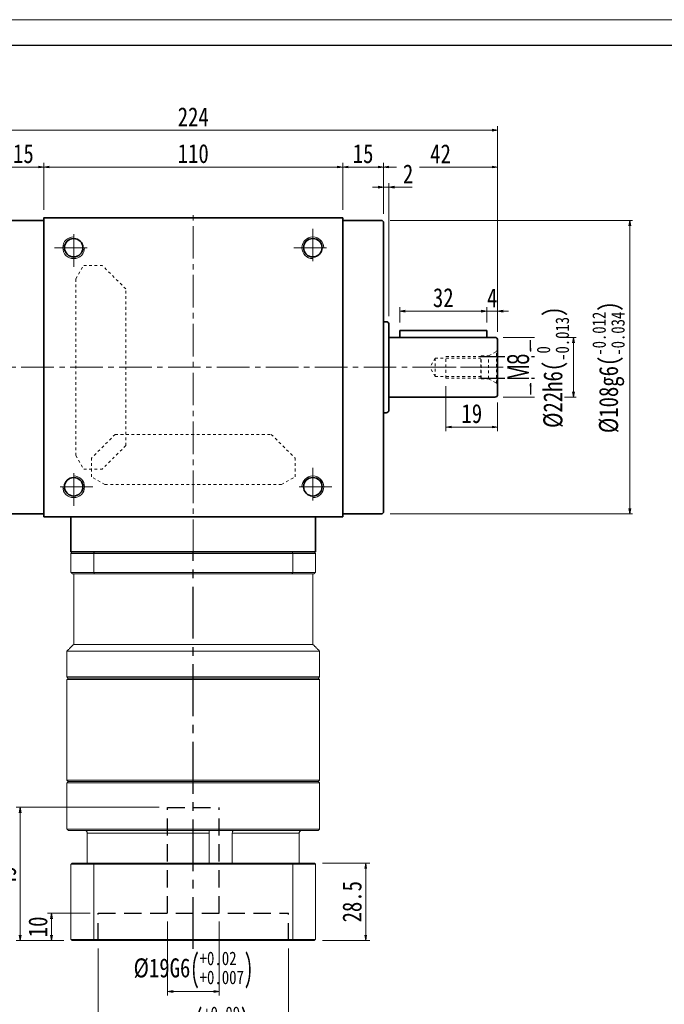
# Model space of a CAD drawing. Header units: millimetres. Extents: x 13 to 816, y 22 to 587.
# Tile 3 of 8: x 176 to 414, y 225 to 587. Entities that reach past the tile are written whole.
import ezdxf

# ---------------------------------------------------------------- set-up
doc = ezdxf.new("R2010")
doc.units = ezdxf.units.MM
for name, pattern in [('CENTER2', [28.575, 19.05, -3.175, 3.175, -3.175]), ('DASHED2', [9.525, 6.35, -3.175]), ('点画线', [18, 12, -2, 2, -2]), ('虚线', [2, 1, -1])]:
    doc.linetypes.add(name, pattern=pattern)
doc.layers.add('3中心线层', color=1, linetype='CENTER2')
doc.layers.add('4虚线层', color=6, linetype='DASHED2')
for name, color, linetype, lineweight in [('EB0', 7, 'Continuous', 35), ('中心线层', 1, '点画线', 18), ('图框_外框线', 7, 'Continuous', 18), ('尺寸线层', 3, 'Continuous', 18), ('粗实线层', 7, 'Continuous', 35)]:
    doc.layers.add(name, color=color, linetype=linetype, lineweight=lineweight)
doc.styles.add('宋体', font='SimSun.ttf', dxfattribs={"width": 0.8})
doc.styles.add('标准', font='txt', dxfattribs={"width": 0.667})
doc.dimstyles.new('a4-1-1', dxfattribs={"dimtxt": 3, "dimasz": 3, "dimexe": 1.5, "dimexo": 0, "dimgap": 0.5, "dimtad": 1, "dimdec": 3, "dimdsep": 46, "dimtxsty": '标准', "dimblk": '_CAXARROW', "dimcen": 0, "dimdle": 6, "dimazin": 2, "dimtfac": 0.707107, "dimtdec": 3, "dimtix": 1, "dimtmove": 2, "dimatfit": 3, "dimfxl": 0, "dimfrac": 2, "dimtolj": 1, "dimarcsym": 0})
doc.dimstyles.new('A水平标注$0', dxfattribs={"dimtxt": 3.5, "dimasz": 2, "dimexe": 1.5, "dimexo": 3, "dimgap": 1.1, "dimtad": 1, "dimtoh": 1, "dimdec": 4, "dimdsep": 46, "dimtxsty": '宋体', "dimblk": 'OPEN', "dimcen": 3, "dimclrd": 3, "dimclre": 3, "dimclrt": 6, "dimadec": 0, "dimazin": 0, "dimtm": 1e-09, "dimtfac": 1, "dimtdec": 4, "dimtix": 1, "dimtmove": 0, "dimatfit": 3, "dimldrblk": 'OPEN', "dimfxl": 0, "dimlwd": 13, "dimlwe": 13, "dimarcsym": 0})
doc.dimstyles.new('D直径标注φ25', dxfattribs={"dimtxt": 3.5, "dimasz": 2, "dimexe": 1, "dimexo": 3, "dimtad": 1, "dimtoh": 1, "dimdec": 1, "dimdsep": 46, "dimtxsty": '宋体', "dimblk": 'OPEN', "dimcen": 3, "dimclrd": 3, "dimclre": 3, "dimclrt": 130, "dimadec": 0, "dimazin": 0, "dimtm": 1e-09, "dimtfac": 1, "dimtdec": 1, "dimtmove": 0, "dimatfit": 0, "dimldrblk": 'OPEN', "dimfxl": 0, "dimlwd": 13, "dimlwe": 13, "dimarcsym": 0})

# ---------------------------------------------------------------- blocks, each defined once
blk = doc.blocks.new('m8-11111_2_2')
at = {"layer": '中心线层', "linetype": '点画线', "lineweight": 18}
blk.add_line((27.67, 0), (-2.1, 0), dxfattribs=at)
at = {"layer": '粗实线层', "color": 6, "linetype": '虚线', "lineweight": 18}
for p, q in [((0, -6.6), (0, 6.6)), ((0, 6.6), (0.43, 5.86)), ((3.3, 4.2), (0.43, 5.86)), ((0.43, -5.86), (0.43, 5.86)), ((6, 4.2), (3.3, 4.2)), ((3.3, -4.2), (3.3, 4.2)), ((6.2, 4), (6, 4.2)), ((6, -4.2), (6, 4.2)), ((19, 4), (6.2, 4)), ((6.2, -4), (6.2, 4)), ((19, -4), (19, 4)), ((23, 3.4), (6.2, 3.4)), ((23, 3.4), (24.96, 0)), ((23, 3.4), (23, -3.4)), ((23, -3.4), (24.96, 0)), ((23, -3.4), (6.2, -3.4)), ((0, -6.6), (0.43, -5.86)), ((3.3, -4.2), (0.43, -5.86)), ((6, -4.2), (3.3, -4.2)), ((6.2, -4), (6, -4.2)), ((19, -4), (6.2, -4))]:
    blk.add_line(p, q, dxfattribs=at)
blk = doc.blocks.new('_Open')
at = {"color": 0, "linetype": 'ByBlock', "lineweight": -2}
for p, q in [((-1, 0.17), (0, 0)), ((-1, -0.17), (0, 0)), ((0, 0), (-1, 0))]:
    blk.add_line(p, q, dxfattribs=at)
blk = doc.blocks.new('*D7')
at = {"layer": 'Defpoints', "color": 0, "transparency": 16777216}
for p in [(170.33, 533), (170.33, 512.8), (185.33, 514.3)]:
    blk.add_point(p, dxfattribs=at)
at = {"layer": '尺寸线层', "color": 3, "lineweight": 13, "transparency": 16777216}
for p, q in [((170.33, 515.8), (170.33, 534.5)), ((183.33, 533), (172.33, 533)), ((185.33, 517.3), (185.33, 534.5))]:
    blk.add_line(p, q, dxfattribs=at)
at = {"layer": '尺寸线层', "color": 3, "lineweight": 13, "transparency": 16777216, "xscale": 2, "yscale": 2, "zscale": 2, "rotation": 180}
blk.add_blockref('_Open', (170.33, 533), dxfattribs=at)
at = {"layer": '尺寸线层', "color": 3, "lineweight": 13, "transparency": 16777216, "xscale": 2, "yscale": 2, "zscale": 2}
blk.add_blockref('_Open', (185.33, 533), dxfattribs=at)
at = {"layer": '尺寸线层', "color": 6, "transparency": 16777216, "insert": (177.83, 537.9), "char_height": 7, "attachment_point": 5, "style": '宋体', "bg_fill": 3, "box_fill_scale": 1.1, "bg_fill_color": 257, "bg_fill_transparency": 0}
blk.add_mtext('15', dxfattribs=at)
blk = doc.blocks.new('*D8')
at = {"layer": 'Defpoints', "color": 0, "transparency": 16777216}
for p in [(310.33, 533), (295.33, 514.3), (310.33, 512.8)]:
    blk.add_point(p, dxfattribs=at)
at = {"layer": '尺寸线层', "color": 3, "lineweight": 13, "transparency": 16777216}
for p, q in [((295.33, 517.3), (295.33, 534.5)), ((297.33, 533), (308.33, 533)), ((310.33, 515.8), (310.33, 534.5))]:
    blk.add_line(p, q, dxfattribs=at)
at = {"layer": '尺寸线层', "color": 3, "lineweight": 13, "transparency": 16777216, "xscale": 2, "yscale": 2, "zscale": 2, "rotation": 180}
blk.add_blockref('_Open', (295.33, 533), dxfattribs=at)
at = {"layer": '尺寸线层', "color": 3, "lineweight": 13, "transparency": 16777216, "xscale": 2, "yscale": 2, "zscale": 2}
blk.add_blockref('_Open', (310.33, 533), dxfattribs=at)
at = {"layer": '尺寸线层', "color": 6, "transparency": 16777216, "insert": (302.83, 537.9), "char_height": 7, "attachment_point": 5, "style": '宋体', "bg_fill": 3, "box_fill_scale": 1.1, "bg_fill_color": 257, "bg_fill_transparency": 0}
blk.add_mtext('15', dxfattribs=at)
blk = doc.blocks.new('*D9')
at = {"layer": 'Defpoints', "color": 0, "transparency": 16777216}
for p in [(295.33, 533), (185.33, 514.3), (295.33, 514.3)]:
    blk.add_point(p, dxfattribs=at)
at = {"layer": '尺寸线层', "color": 3, "lineweight": 13, "transparency": 16777216}
for p, q in [((185.33, 517.3), (185.33, 534.5)), ((187.33, 533), (293.33, 533)), ((295.33, 517.3), (295.33, 534.5))]:
    blk.add_line(p, q, dxfattribs=at)
at = {"layer": '尺寸线层', "color": 3, "lineweight": 13, "transparency": 16777216, "xscale": 2, "yscale": 2, "zscale": 2}
for p, rotation in [((185.33, 533), 179.9999999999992), ((295.33, 533), 359.9999999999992)]:
    blk.add_blockref('_Open', p, dxfattribs=dict(at, rotation=rotation))
at = {"layer": '尺寸线层', "color": 6, "transparency": 16777216, "insert": (240.33, 537.92), "char_height": 7, "attachment_point": 5, "style": '宋体', "bg_fill": 3, "box_fill_scale": 1.1, "bg_fill_color": 257, "bg_fill_transparency": 0}
blk.add_mtext('110', dxfattribs=at)
blk = doc.blocks.new('*D10')
at = {"layer": 'Defpoints', "color": 0, "transparency": 16777216}
for p in [(128.33, 546.6), (128.33, 469.3), (352.33, 469.3)]:
    blk.add_point(p, dxfattribs=at)
at = {"layer": '尺寸线层', "color": 3, "lineweight": 13, "transparency": 16777216}
for p, q in [((128.33, 472.3), (128.33, 548.1)), ((352.33, 472.3), (352.33, 548.1)), ((350.33, 546.6), (130.33, 546.6))]:
    blk.add_line(p, q, dxfattribs=at)
at = {"layer": '尺寸线层', "color": 3, "lineweight": 13, "transparency": 16777216, "xscale": 2, "yscale": 2, "zscale": 2, "rotation": 180}
blk.add_blockref('_Open', (128.33, 546.6), dxfattribs=at)
at = {"layer": '尺寸线层', "color": 3, "lineweight": 13, "transparency": 16777216, "xscale": 2, "yscale": 2, "zscale": 2}
blk.add_blockref('_Open', (352.33, 546.6), dxfattribs=at)
at = {"layer": '尺寸线层', "color": 6, "transparency": 16777216, "insert": (240.33, 551.49), "char_height": 7, "attachment_point": 5, "style": '宋体', "bg_fill": 3, "box_fill_scale": 1.1, "bg_fill_color": 257, "bg_fill_transparency": 0}
blk.add_mtext('224', dxfattribs=at)
blk = doc.blocks.new('_CAXARROW')
blk.add_hatch(color=0).paths.add_polyline_path([(0, 0), (-1, 0.125), (-1, -0.125)], flags=0)
blk = doc.blocks.new('*D14')
at = {"layer": 'Defpoints', "color": 0, "transparency": 16777216}
for p in [(346.13, 463.3), (346.13, 455.3)]:
    blk.add_point(p, dxfattribs=at)
at = {"layer": '尺寸线层', "color": 0, "lineweight": -2, "transparency": 16777216}
for p, q in [((364.45, 466.3), (364.45, 469.3)), ((346.13, 463.3), (365.95, 463.3)), ((364.45, 463.3), (364.45, 455.3)), ((346.13, 455.3), (365.95, 455.3)), ((364.45, 452.3), (364.45, 449.3))]:
    blk.add_line(p, q, dxfattribs=at)
at = {"layer": '尺寸线层', "color": 0, "lineweight": -2, "transparency": 16777216, "xscale": 3, "yscale": 3, "zscale": 3}
for p, rotation in [((364.45, 463.3), 270), ((364.45, 455.3), 90)]:
    blk.add_blockref('_CAXARROW', p, dxfattribs=dict(at, rotation=rotation))
at = {"layer": '尺寸线层', "color": 0, "transparency": 16777216, "insert": (359.95, 459.3), "char_height": 8, "attachment_point": 5, "rotation": 90, "style": '标准', "bg_fill": 3, "box_fill_scale": 1.1, "bg_fill_color": 257, "bg_fill_transparency": 0}
blk.add_mtext('\\A1;M8', dxfattribs=at)
at = {"layer": 'Defpoints', "color": 0, "transparency": 16777216}
blk.add_point((364.45, 455.3), dxfattribs=at)
blk = doc.blocks.new('*D15')
at = {"layer": 'Defpoints', "color": 0, "transparency": 16777216}
for p in [(351.33, 470.3), (351.33, 448.3)]:
    blk.add_point(p, dxfattribs=at)
at = {"layer": '尺寸线层', "color": 3, "lineweight": 13, "transparency": 16777216}
for p, q in [((354.33, 470.3), (381.24, 470.3)), ((380.24, 468.3), (380.24, 450.3)), ((354.33, 448.3), (381.24, 448.3))]:
    blk.add_line(p, q, dxfattribs=at)
at = {"layer": '尺寸线层', "color": 3, "lineweight": 13, "transparency": 16777216, "xscale": 2, "yscale": 2, "zscale": 2}
for p, rotation in [((380.24, 470.3), 90), ((380.24, 448.3), 270)]:
    blk.add_blockref('_Open', p, dxfattribs=dict(at, rotation=rotation))
at = {"layer": '尺寸线层', "color": 130, "transparency": 16777216, "insert": (372.65, 459.3), "char_height": 7, "attachment_point": 5, "rotation": 90, "style": '宋体', "bg_fill": 3, "box_fill_scale": 1.1, "bg_fill_color": 257, "bg_fill_transparency": 0}
blk.add_mtext('{\\A1;\\A1;%%C22h6({\\H0.707107x;\\S 0^ -0.013;})}', dxfattribs=at)
at = {"layer": 'Defpoints', "color": 0, "transparency": 16777216}
blk.add_point((380.24, 448.3), dxfattribs=at)
blk = doc.blocks.new('*D16')
at = {"layer": 'Defpoints', "color": 0, "transparency": 16777216}
for p in [(309.83, 513.3), (309.83, 405.3), (400.96, 405.3)]:
    blk.add_point(p, dxfattribs=at)
at = {"layer": '尺寸线层', "color": 3, "lineweight": 13, "transparency": 16777216}
for p, q in [((312.83, 513.3), (401.96, 513.3)), ((400.96, 511.3), (400.96, 407.3)), ((312.83, 405.3), (401.96, 405.3))]:
    blk.add_line(p, q, dxfattribs=at)
at = {"layer": '尺寸线层', "color": 3, "lineweight": 13, "transparency": 16777216, "xscale": 2, "yscale": 2, "zscale": 2}
for p, rotation in [((400.96, 513.3), 90), ((400.96, 405.3), 270)]:
    blk.add_blockref('_Open', p, dxfattribs=dict(at, rotation=rotation))
at = {"layer": '尺寸线层', "color": 130, "transparency": 16777216, "insert": (393.13, 459.3), "char_height": 7, "attachment_point": 5, "rotation": 90, "style": '宋体', "bg_fill": 3, "box_fill_scale": 1.1, "bg_fill_color": 257, "bg_fill_transparency": 0}
blk.add_mtext('{\\A1;\\A1;%%C108g6({\\H0.707107x;\\S-0.012^ -0.034;})}', dxfattribs=at)
blk = doc.blocks.new('*D30')
at = {"layer": 'Defpoints', "color": 0, "transparency": 16777216}
for p in [(348.33, 479.95), (348.33, 472.8), (352.33, 469.3)]:
    blk.add_point(p, dxfattribs=at)
at = {"layer": '尺寸线层', "color": 3, "lineweight": 13, "transparency": 16777216}
for p, q in [((346.33, 479.95), (344.33, 479.95)), ((348.33, 475.8), (348.33, 481.45)), ((352.33, 479.95), (348.33, 479.95)), ((352.33, 472.3), (352.33, 481.45)), ((354.33, 479.95), (356.33, 479.95))]:
    blk.add_line(p, q, dxfattribs=at)
at = {"layer": '尺寸线层', "color": 3, "lineweight": 13, "transparency": 16777216, "xscale": 2, "yscale": 2, "zscale": 2}
blk.add_blockref('_Open', (348.33, 479.95), dxfattribs=at)
at = {"layer": '尺寸线层', "color": 3, "lineweight": 13, "transparency": 16777216, "xscale": 2, "yscale": 2, "zscale": 2, "rotation": 180}
blk.add_blockref('_Open', (352.33, 479.95), dxfattribs=at)
at = {"layer": '尺寸线层', "color": 6, "transparency": 16777216, "insert": (350.33, 484.83), "char_height": 7, "attachment_point": 5, "style": '宋体', "bg_fill": 3, "box_fill_scale": 1.1, "bg_fill_color": 257, "bg_fill_transparency": 0}
blk.add_mtext('4', dxfattribs=at)
blk = doc.blocks.new('*D31')
at = {"layer": 'Defpoints', "color": 0, "transparency": 16777216}
for p in [(316.33, 479.95), (316.33, 472.8), (348.33, 472.8)]:
    blk.add_point(p, dxfattribs=at)
at = {"layer": '尺寸线层', "color": 3, "lineweight": 13, "transparency": 16777216}
for p, q in [((316.33, 475.8), (316.33, 481.45)), ((346.33, 479.95), (318.33, 479.95)), ((348.33, 475.8), (348.33, 481.45))]:
    blk.add_line(p, q, dxfattribs=at)
at = {"layer": '尺寸线层', "color": 3, "lineweight": 13, "transparency": 16777216, "xscale": 2, "yscale": 2, "zscale": 2, "rotation": 180}
blk.add_blockref('_Open', (316.33, 479.95), dxfattribs=at)
at = {"layer": '尺寸线层', "color": 3, "lineweight": 13, "transparency": 16777216, "xscale": 2, "yscale": 2, "zscale": 2}
blk.add_blockref('_Open', (348.33, 479.95), dxfattribs=at)
at = {"layer": '尺寸线层', "color": 6, "transparency": 16777216, "insert": (332.33, 484.87), "char_height": 7, "attachment_point": 5, "style": '宋体', "bg_fill": 3, "box_fill_scale": 1.1, "bg_fill_color": 257, "bg_fill_transparency": 0}
blk.add_mtext('32', dxfattribs=at)
blk = doc.blocks.new('*D32')
at = {"layer": 'Defpoints', "color": 0, "transparency": 16777216}
for p in [(333.33, 455.3), (352.33, 449.3), (333.33, 437.3)]:
    blk.add_point(p, dxfattribs=at)
at = {"layer": '尺寸线层', "color": 3, "lineweight": 13, "transparency": 16777216}
for p, q in [((333.33, 452.3), (333.33, 435.8)), ((352.33, 446.3), (352.33, 435.8)), ((350.33, 437.3), (335.33, 437.3))]:
    blk.add_line(p, q, dxfattribs=at)
at = {"layer": '尺寸线层', "color": 3, "lineweight": 13, "transparency": 16777216, "xscale": 2, "yscale": 2, "zscale": 2, "rotation": 180}
blk.add_blockref('_Open', (333.33, 437.3), dxfattribs=at)
at = {"layer": '尺寸线层', "color": 3, "lineweight": 13, "transparency": 16777216, "xscale": 2, "yscale": 2, "zscale": 2}
blk.add_blockref('_Open', (352.33, 437.3), dxfattribs=at)
at = {"layer": '尺寸线层', "color": 6, "transparency": 16777216, "insert": (342.83, 442.22), "char_height": 7, "attachment_point": 5, "style": '宋体', "bg_fill": 3, "box_fill_scale": 1.1, "bg_fill_color": 257, "bg_fill_transparency": 0}
blk.add_mtext('19', dxfattribs=at)
blk = doc.blocks.new('*D35')
at = {"layer": 'Defpoints', "color": 0, "transparency": 16777216}
for p in [(310.33, 533), (310.33, 512.8), (352.33, 469.3)]:
    blk.add_point(p, dxfattribs=at)
at = {"layer": '尺寸线层', "color": 3, "lineweight": 13, "transparency": 16777216}
for p, q in [((310.33, 515.8), (310.33, 534.5)), ((350.33, 533), (312.33, 533)), ((352.33, 472.3), (352.33, 534.5))]:
    blk.add_line(p, q, dxfattribs=at)
at = {"layer": '尺寸线层', "color": 3, "lineweight": 13, "transparency": 16777216, "xscale": 2, "yscale": 2, "zscale": 2, "rotation": 180}
blk.add_blockref('_Open', (310.33, 533), dxfattribs=at)
at = {"layer": '尺寸线层', "color": 3, "lineweight": 13, "transparency": 16777216, "xscale": 2, "yscale": 2, "zscale": 2}
blk.add_blockref('_Open', (352.33, 533), dxfattribs=at)
at = {"layer": '尺寸线层', "color": 6, "transparency": 16777216, "insert": (331.33, 537.88), "char_height": 7, "attachment_point": 5, "style": '宋体', "bg_fill": 3, "box_fill_scale": 1.1, "bg_fill_color": 257, "bg_fill_transparency": 0}
blk.add_mtext('42', dxfattribs=at)
blk = doc.blocks.new('*D36')
at = {"layer": 'Defpoints', "color": 0, "transparency": 16777216}
for p in [(312.33, 525.59), (310.33, 512.8), (312.33, 475.05)]:
    blk.add_point(p, dxfattribs=at)
at = {"layer": '尺寸线层', "color": 3, "lineweight": 13, "transparency": 16777216}
for p, q in [((308.33, 525.59), (306.33, 525.59)), ((310.33, 515.8), (310.33, 527.09)), ((310.33, 525.59), (312.33, 525.59)), ((312.33, 478.05), (312.33, 527.09)), ((316.33, 525.59), (314.33, 525.59)), ((320.93, 525.59), (316.33, 525.59))]:
    blk.add_line(p, q, dxfattribs=at)
at = {"layer": '尺寸线层', "color": 3, "lineweight": 13, "transparency": 16777216, "xscale": 2, "yscale": 2, "zscale": 2}
blk.add_blockref('_Open', (310.33, 525.59), dxfattribs=at)
at = {"layer": '尺寸线层', "color": 3, "lineweight": 13, "transparency": 16777216, "xscale": 2, "yscale": 2, "zscale": 2, "rotation": 180}
blk.add_blockref('_Open', (312.33, 525.59), dxfattribs=at)
at = {"layer": '尺寸线层', "color": 6, "transparency": 16777216, "insert": (319.38, 530.47), "char_height": 7, "attachment_point": 5, "style": '宋体', "bg_fill": 3, "box_fill_scale": 1.1, "bg_fill_color": 257, "bg_fill_transparency": 0}
blk.add_mtext('2', dxfattribs=at)
blk = doc.blocks.new('*D42')
at = {"layer": 'Defpoints', "color": 0, "transparency": 16777216}
for p in [(205.33, 248.3), (275.33, 248.3)]:
    blk.add_point(p, dxfattribs=at)
at = {"layer": '尺寸线层', "color": 3, "lineweight": 13, "transparency": 16777216}
for p, q in [((205.33, 245.3), (205.33, 207.77)), ((275.33, 245.3), (275.33, 207.77)), ((207.33, 209.27), (273.33, 209.27))]:
    blk.add_line(p, q, dxfattribs=at)
at = {"layer": '尺寸线层', "color": 3, "lineweight": 13, "transparency": 16777216, "xscale": 2, "yscale": 2, "zscale": 2, "rotation": 180}
blk.add_blockref('_Open', (205.33, 209.27), dxfattribs=at)
at = {"layer": '尺寸线层', "color": 3, "lineweight": 13, "transparency": 16777216, "xscale": 2, "yscale": 2, "zscale": 2}
blk.add_blockref('_Open', (275.33, 209.27), dxfattribs=at)
at = {"layer": '尺寸线层', "color": 6, "transparency": 16777216, "insert": (240.33, 217.14), "char_height": 7, "attachment_point": 5, "style": '宋体', "bg_fill": 3, "box_fill_scale": 1.1, "bg_fill_color": 257, "bg_fill_transparency": 0}
blk.add_mtext('{\\A1;{%%c70}{}{E7\\H0.7143x;{\\H2x;\\W0.5;(}\\S+0.09^ +0.06;{\\H2x;\\W0.5;)}}}', dxfattribs=at)
at = {"layer": 'Defpoints', "color": 0, "transparency": 16777216}
blk.add_point((275.33, 209.27), dxfattribs=at)
blk = doc.blocks.new('*D43')
at = {"layer": 'Defpoints', "color": 0, "transparency": 16777216}
for p in [(230.88, 258.3), (249.88, 258.3), (249.88, 229.5)]:
    blk.add_point(p, dxfattribs=at)
at = {"layer": '尺寸线层', "color": 3, "lineweight": 13, "transparency": 16777216}
for p, q in [((230.88, 255.3), (230.88, 228)), ((249.88, 255.3), (249.88, 228)), ((232.88, 229.5), (247.88, 229.5))]:
    blk.add_line(p, q, dxfattribs=at)
at = {"layer": '尺寸线层', "color": 3, "lineweight": 13, "transparency": 16777216, "xscale": 2, "yscale": 2, "zscale": 2, "rotation": 180}
blk.add_blockref('_Open', (230.88, 229.5), dxfattribs=at)
at = {"layer": '尺寸线层', "color": 3, "lineweight": 13, "transparency": 16777216, "xscale": 2, "yscale": 2, "zscale": 2}
blk.add_blockref('_Open', (249.88, 229.5), dxfattribs=at)
at = {"layer": '尺寸线层', "color": 6, "transparency": 16777216, "insert": (240.38, 237.37), "char_height": 7, "attachment_point": 5, "style": '宋体'}
blk.add_mtext('{\\A1;{%%c19}{}{G6\\H0.7143x;{\\H2x;\\W0.5;(}\\S+0.02^ +0.007;{\\H2x;\\W0.5;)}}}', dxfattribs=at)
blk = doc.blocks.new('*D44')
at = {"layer": 'Defpoints', "color": 0, "transparency": 16777216}
for p in [(205.38, 258.3), (188.2, 248.3), (195.73, 248.3)]:
    blk.add_point(p, dxfattribs=at)
at = {"layer": '尺寸线层', "color": 3, "lineweight": 13, "transparency": 16777216}
for p, q in [((202.38, 258.3), (186.7, 258.3)), ((188.2, 256.3), (188.2, 250.3)), ((192.73, 248.3), (186.7, 248.3))]:
    blk.add_line(p, q, dxfattribs=at)
at = {"layer": '尺寸线层', "color": 3, "lineweight": 13, "transparency": 16777216, "xscale": 2, "yscale": 2, "zscale": 2}
for p, rotation in [((188.2, 258.3), 90), ((188.2, 248.3), 270)]:
    blk.add_blockref('_Open', p, dxfattribs=dict(at, rotation=rotation))
at = {"layer": '尺寸线层', "color": 6, "transparency": 16777216, "insert": (183.2, 253.3), "char_height": 7, "attachment_point": 5, "rotation": 90, "style": '宋体', "bg_fill": 3, "box_fill_scale": 1.1, "bg_fill_color": 256, "bg_fill_true_color": 13158600, "bg_fill_transparency": 0}
blk.add_mtext('10', dxfattribs=at)
blk = doc.blocks.new('*D45')
at = {"layer": 'Defpoints', "color": 0, "transparency": 16777216}
for p in [(230.83, 297.3), (176.64, 248.3), (195.73, 248.3)]:
    blk.add_point(p, dxfattribs=at)
at = {"layer": '尺寸线层', "color": 3, "lineweight": 13, "transparency": 16777216}
for p, q in [((227.83, 297.3), (175.14, 297.3)), ((176.64, 295.3), (176.64, 250.3)), ((192.73, 248.3), (175.14, 248.3))]:
    blk.add_line(p, q, dxfattribs=at)
at = {"layer": '尺寸线层', "color": 3, "lineweight": 13, "transparency": 16777216, "xscale": 2, "yscale": 2, "zscale": 2}
for p, rotation in [((176.64, 297.3), 90), ((176.64, 248.3), 270)]:
    blk.add_blockref('_Open', p, dxfattribs=dict(at, rotation=rotation))
at = {"layer": '尺寸线层', "color": 6, "transparency": 16777216, "insert": (171.64, 271.88), "char_height": 7, "attachment_point": 5, "rotation": 90, "style": '宋体', "bg_fill": 3, "box_fill_scale": 1.1, "bg_fill_color": 256, "bg_fill_true_color": 13158600, "bg_fill_transparency": 0}
blk.add_mtext('49', dxfattribs=at)
blk = doc.blocks.new('*D46')
at = {"layer": 'Defpoints', "color": 0, "transparency": 16777216}
for p in [(284.93, 276.8), (303.79, 276.8), (284.93, 248.3)]:
    blk.add_point(p, dxfattribs=at)
at = {"layer": '尺寸线层', "color": 3, "lineweight": 13, "transparency": 16777216}
for p, q in [((287.93, 276.8), (305.29, 276.8)), ((303.79, 250.3), (303.79, 274.8)), ((287.93, 248.3), (305.29, 248.3))]:
    blk.add_line(p, q, dxfattribs=at)
at = {"layer": '尺寸线层', "color": 3, "lineweight": 13, "transparency": 16777216, "xscale": 2, "yscale": 2, "zscale": 2}
for p, rotation in [((303.79, 276.8), 90), ((303.79, 248.3), 270)]:
    blk.add_blockref('_Open', p, dxfattribs=dict(at, rotation=rotation))
at = {"layer": '尺寸线层', "color": 6, "transparency": 16777216, "insert": (298.79, 262.55), "char_height": 7, "attachment_point": 5, "rotation": 90, "style": '宋体', "bg_fill": 3, "box_fill_scale": 1.1, "bg_fill_color": 256, "bg_fill_true_color": 13158600, "bg_fill_transparency": 0}
blk.add_mtext('28.5', dxfattribs=at)

msp = doc.modelspace()

# ---------------------------------------------------------------- linework, layer by layer
at = {"color": 7, "linetype": 'Continuous', "lineweight": 15}
for p, q in [((195.33009, 390.79679), (203.73774, 390.79679)), ((195.33009, 383.79679), (195.33009, 390.79679)), ((203.91581, 391.29679), (195.83009, 391.29679)), ((203.73774, 390.79679), (203.73774, 383.79679)), ((203.73774, 390.79679), (276.92244, 390.79679)), ((276.74437, 391.29679), (203.91581, 391.29679)), ((284.83009, 391.29679), (276.74437, 391.29679)), ((276.92244, 390.79679), (285.33009, 390.79679)), ((276.92244, 383.79679), (276.92244, 390.79679)), ((285.33009, 390.79679), (285.33009, 383.79679)), ((203.73774, 383.79679), (195.33009, 383.79679)), ((195.83009, 383.29679), (203.91581, 383.29679)), ((276.92244, 383.79679), (203.73774, 383.79679)), ((203.91581, 383.29679), (276.74437, 383.29679)), ((276.74437, 383.29679), (284.83009, 383.29679)), ((285.33009, 383.79679), (276.92244, 383.79679)), ((284.33009, 357.29679), (196.33009, 357.29679)), ((286.83009, 354.79679), (193.83009, 354.79679)), ((286.83009, 345.29679), (193.83009, 345.29679)), ((240.33009, 344.79679), (194.33009, 344.79679)), ((194.33009, 344.79679), (286.33009, 344.79679)), ((286.33009, 344.79679), (240.33009, 344.79679)), ((193.83009, 344.29679), (240.33009, 344.29679)), ((240.33009, 344.29679), (286.83009, 344.29679)), ((286.83009, 307.29679), (193.83009, 307.29679)), ((193.83009, 306.29679), (240.33009, 306.29679)), ((194.33009, 306.79679), (286.33009, 306.79679)), ((240.33009, 306.79679), (194.33009, 306.79679)), ((286.33009, 306.79679), (240.33009, 306.79679)), ((240.33009, 306.29679), (286.83009, 306.29679)), ((286.83009, 289.29679), (193.83009, 289.29679)), ((194.33009, 288.79679), (286.33009, 288.79679)), ((201.32932, 287.79679), (246.15852, 287.79679)), ((201.32932, 276.79679), (201.32932, 287.79679)), ((246.15852, 287.79679), (246.15852, 276.79679)), ((254.68994, 276.79679), (254.68994, 287.79679)), ((254.68994, 287.79679), (279.33086, 287.79679)), ((279.33086, 287.79679), (279.33086, 276.79679)), ((195.33009, 276.39679), (203.73774, 276.39679)), ((195.33009, 276.39679), (195.33009, 248.69679)), ((203.88012, 276.79679), (195.73009, 276.79679)), ((203.73774, 276.39679), (276.92244, 276.39679)), ((203.73774, 276.39679), (203.73774, 248.69679)), ((276.78005, 276.79679), (203.88012, 276.79679)), ((284.93009, 276.79679), (276.78005, 276.79679)), ((276.92244, 276.39679), (276.92244, 248.69679)), ((276.92244, 276.39679), (285.33009, 276.39679)), ((285.33009, 276.39679), (285.33009, 248.69679)), ((203.73774, 248.69679), (195.33009, 248.69679)), ((195.73009, 248.29679), (203.88012, 248.29679)), ((276.92244, 248.69679), (203.73774, 248.69679)), ((203.88012, 248.29679), (276.78005, 248.29679)), ((276.78005, 248.29679), (284.93009, 248.29679)), ((285.33009, 248.69679), (276.92244, 248.69679))]:
    msp.add_line(p, q, dxfattribs=at)
for points in [[(195.83009, 391.29679), (195.33009, 390.79679)], [(203.91581, 391.29679), (203.73774, 390.79679)], [(276.74437, 391.29679), (276.92244, 390.79679)], [(284.83009, 391.29679), (285.33009, 390.79679)], [(195.33009, 383.79679), (195.83009, 383.29679)], [(196.33009, 357.29679), (196.33009, 383.29679)], [(203.73774, 383.79679), (203.91581, 383.29679)], [(276.92244, 383.79679), (276.74437, 383.29679)], [(284.33009, 383.29679), (284.33009, 357.29679)], [(284.83009, 383.29679), (285.33009, 383.79679)], [(193.83009, 354.79679), (196.33009, 357.29679)], [(284.33009, 357.29679), (286.83009, 354.79679)], [(193.83009, 345.29679), (193.83009, 354.79679)], [(286.83009, 354.79679), (286.83009, 345.29679)], [(194.33009, 344.79679), (193.83009, 345.29679)], [(193.83009, 344.29679), (194.33009, 344.79679)], [(286.83009, 345.29679), (286.33009, 344.79679)], [(286.33009, 344.79679), (286.83009, 344.29679)], [(193.83009, 307.29679), (193.83009, 344.29679)], [(286.83009, 344.29679), (286.83009, 307.29679)], [(194.33009, 306.79679), (193.83009, 307.29679)], [(193.83009, 306.29679), (194.33009, 306.79679)], [(193.83009, 289.29679), (193.83009, 306.29679)], [(286.83009, 307.29679), (286.33009, 306.79679)], [(286.33009, 306.79679), (286.83009, 306.29679)], [(286.83009, 306.29679), (286.83009, 289.29679)], [(194.33009, 288.79679), (193.83009, 289.29679)], [(286.83009, 289.29679), (286.33009, 288.79679)], [(195.33009, 276.39679), (195.73009, 276.79679)], [(203.73774, 276.39679), (203.88012, 276.79679)], [(276.92244, 276.39679), (276.78005, 276.79679)], [(284.93009, 276.79679), (285.33009, 276.39679)], [(195.33009, 248.69679), (195.73009, 248.29679)], [(203.88012, 248.29679), (203.73774, 248.69679)], [(276.78005, 248.29679), (276.92244, 248.69679)], [(284.93009, 248.29679), (285.33009, 248.69679)]]:
    msp.add_open_spline(points, degree=1, dxfattribs=at)
for points, knots in [([(201.32932, 287.79679), (201.31909, 287.90687), (201.29863, 288.12701), (201.13905, 288.4219), (200.89983, 288.64983), (200.62235, 288.77757), (200.43184, 288.79121), (200.35386, 288.79679)], [0, 0, 0, 0, 0.20903468, 0.41802702, 0.631427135, 0.849138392, 1, 1, 1, 1]), ([(246.1285, 288.67326), (246.12803, 288.66579), (246.12506, 288.6187), (246.1377, 288.43552), (246.15387, 288.14251), (246.15697, 287.91205), (246.15852, 287.79679)], [0, 0, 0, 0, 0.058585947, 0.369068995, 0.684466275, 1, 1, 1, 1]), ([(254.68994, 287.79679), (254.69656, 287.90687), (254.70982, 288.12701), (254.80915, 288.4219), (254.9456, 288.64983), (255.08726, 288.77757), (255.16978, 288.79121), (255.20356, 288.79679)], [0, 0, 0, 0, 0.20903468, 0.41802702, 0.631427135, 0.849138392, 1, 1, 1, 1]), ([(280.30632, 288.79679), (280.28942, 288.79651), (280.16411, 288.79443), (279.93188, 288.7411), (279.65122, 288.56585), (279.44232, 288.30244), (279.34276, 288.02859), (279.33389, 287.85578), (279.33086, 287.79679)], [0, 0, 0, 0, 0.032681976, 0.242401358, 0.454080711, 0.670711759, 0.887588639, 1, 1, 1, 1])]:
    msp.add_open_spline(points, degree=3, knots=knots, dxfattribs=at)
at = {"layer": '3中心线层'}
msp.add_line((240.33347, 245.17654), (240.33098, 391.29679), dxfattribs=at)
at = {"layer": '4虚线层'}
for p, q in [((230.83254, 297.29679), (249.83254, 297.29679)), ((230.87536, 258.29634), (230.83254, 297.29679)), ((249.87536, 258.29634), (249.83254, 297.29679)), ((205.33342, 248.29679), (205.37536, 258.29634)), ((205.37536, 258.29634), (275.37536, 258.29634)), ((275.33342, 248.29679), (275.37536, 258.29634))]:
    msp.add_line(p, q, dxfattribs=at)
at = {"layer": 'EB0'}
for p, q in [((285.33098, 391.29679), (195.33098, 391.29679)), ((280.33098, 391.29679), (285.33098, 391.29679))]:
    msp.add_line(p, q, dxfattribs=at)
at = {"layer": '中心线层'}
for p, q in [((240.33098, 391.29679), (240.33098, 517.29199)), ((196.33098, 496.29679), (196.33098, 510.29679)), ((284.33098, 510.29679), (284.33098, 496.29679)), ((189.33098, 503.29679), (203.33098, 503.29679)), ((277.33098, 503.29679), (291.33098, 503.29679)), ((123.05465, 459.29679), (354.43098, 459.29679)), ((196.33098, 408.29679), (196.33098, 422.29679)), ((284.33098, 422.29679), (284.33098, 408.29679)), ((203.33098, 415.29679), (189.33098, 415.29679)), ((291.33098, 415.29679), (277.33098, 415.29679))]:
    msp.add_line(p, q, dxfattribs=at)
at = {"layer": '图框_外框线', "color": 3}
msp.add_lwpolyline([(16.667, 21.97298), (816.03843, 21.97298), (816.03843, 587.24278), (16.667, 587.24278)], close=True, dxfattribs=at)
at = {"layer": '图框_外框线', "color": 3, "lineweight": 25}
msp.add_lwpolyline([(64.24864, 31.48931), (806.52211, 31.48931), (806.52211, 577.72645), (64.24864, 577.72645)], close=True, dxfattribs=at)
at = {"layer": '粗实线层'}
for p, q in [((185.33098, 513.29679), (170.83098, 513.29679)), ((295.33098, 513.29679), (309.83098, 513.29679)), ((309.83098, 513.29679), (310.33098, 512.79679)), ((310.33098, 512.79679), (310.33098, 405.79679)), ((310.33098, 476.04679), (311.33098, 476.04679)), ((312.33098, 475.04679), (312.33098, 443.54679)), ((348.33098, 472.79679), (316.33098, 472.79679)), ((316.33098, 472.79679), (316.33098, 470.29679)), ((348.33098, 472.79679), (348.33098, 470.29679)), ((312.33098, 470.29679), (351.33098, 470.29679)), ((352.33098, 469.29679), (352.33098, 449.29679)), ((312.33098, 448.29679), (351.33098, 448.29679)), ((310.33098, 442.54679), (311.33098, 442.54679)), ((185.33098, 405.29679), (170.83098, 405.29679)), ((195.33098, 391.29679), (195.33098, 404.29679)), ((285.33098, 391.29679), (285.33098, 404.29679)), ((295.33098, 405.29679), (309.83098, 405.29679)), ((310.33098, 405.79679), (309.83098, 405.29679))]:
    msp.add_line(p, q, dxfattribs=at)
at = {"layer": '粗实线层', "color": 6, "linetype": '虚线', "lineweight": 18}
for p, q in [((197.13098, 491.79679), (200.01773, 496.79679)), ((200.01773, 496.79679), (206.84362, 496.79679)), ((215.53098, 488.10943), (206.84362, 496.79679)), ((197.13098, 491.79679), (197.13098, 426.79679)), ((215.53098, 430.48414), (215.53098, 488.10943)), ((211.61834, 434.59679), (202.83098, 425.80943)), ((211.61834, 434.59679), (269.04362, 434.59679)), ((269.04362, 434.59679), (277.83098, 425.80943)), ((215.53098, 430.48414), (206.84362, 421.79679)), ((197.13098, 426.79679), (200.01773, 421.79679)), ((202.83098, 418.98354), (202.83098, 425.80943)), ((277.83098, 418.98354), (277.83098, 425.80943)), ((200.01773, 421.79679), (206.84362, 421.79679)), ((207.83098, 416.09679), (202.83098, 418.98354)), ((272.83098, 416.09679), (277.83098, 418.98354)), ((272.83098, 416.09679), (207.83098, 416.09679))]:
    msp.add_line(p, q, dxfattribs=at)
at = {"layer": '粗实线层'}
for points in [[(185.33098, 404.29679), (185.33098, 514.29679)], [(185.33098, 513.69679), (185.33098, 514.29679), (295.33098, 514.29679), (295.33098, 513.69679)], [(295.33098, 404.29679), (295.33098, 514.29679)], [(295.33098, 404.29679), (185.33098, 404.29679)]]:
    msp.add_lwpolyline(points, dxfattribs=at)
for centre in [(196.33098, 503.29679), (284.33098, 503.29679), (196.33098, 415.29679), (284.33098, 415.29679)]:
    msp.add_circle(centre, 3.4, dxfattribs=at)
at = {"layer": '粗实线层', "lineweight": 18}
for centre, start, end in [((196.33098, 503.29679), 90, 360), ((284.33098, 503.29679), 0, 270), ((196.33098, 415.29679), 180, 90), ((284.33098, 415.29679), 270, 180)]:
    msp.add_arc(centre, 4, start, end, dxfattribs=at)
at = {"layer": '粗实线层'}
for centre, start, end in [((311.33098, 475.04679), 0, 90), ((351.33098, 469.29679), 0, 90), ((351.33098, 449.29679), 270, 0), ((311.33098, 443.54679), 270, 0)]:
    msp.add_arc(centre, 1, start, end, dxfattribs=at)

# ---------------------------------------------------------------- block references
at = {"layer": '粗实线层', "xscale": -1}
msp.add_blockref('m8-11111_2_2', (352.33098, 459.29679), dxfattribs=at)

# ---------------------------------------------------------------- next in the draw order: dimensions: what is measured, and where the dimension line sits
at = {"layer": '尺寸线层'}
dim = msp.add_linear_dim(base=(170.33098, 532.99692), p1=(185.33098, 514.29679), p2=(170.33098, 512.79679), dimstyle='A水平标注$0', override={"dimtxt": 7, "dimgap": 1.5, "dimdec": 1, "dimpost": '<>', "dimblk": 'Open', "dimtvp": 0.1, "dimtfill": 1, "dimtfillclr": 256}, dxfattribs=at)
dim.commit()
dim.dimension.update_dxf_attribs({"geometry": '*D7', "text_midpoint": (177.83098, 537.89916)})
dim = msp.add_linear_dim(base=(310.33098, 532.99692), p1=(295.33098, 514.29679), p2=(310.33098, 512.79679), angle=0, dimstyle='A水平标注$0', override={"dimtxt": 7, "dimgap": 1.5, "dimdec": 1, "dimpost": '<>', "dimblk": 'Open', "dimtvp": 0.1, "dimtfill": 1, "dimtfillclr": 256}, dxfattribs=at)
dim.commit()
dim.dimension.update_dxf_attribs({"geometry": '*D8', "text_midpoint": (302.83098, 537.89916)})
dim = msp.add_linear_dim(base=(275.33342, 209.27113), p1=(205.33342, 248.29679), p2=(275.33342, 248.29679), text='{\\A1;{%%c<>}{}{E7\\H0.7143x;{\\H2x;\\W0.5;(}\\S+0.09^ +0.06;{\\H2x;\\W0.5;)}}}', dimstyle='A水平标注$0', override={"dimtxt": 7, "dimgap": 1.5, "dimdec": 1, "dimpost": '<>', "dimblk": 'Open', "dimtp": 0.09, "dimtm": -0.06, "dimtdec": 2, "dimtvp": 0.1, "dimtfill": 1, "dimtfillclr": 256, "dimtzin": 8}, dxfattribs=at)
dim.commit()
dim.dimension.update_dxf_attribs({"geometry": '*D42', "text_midpoint": (240.33342, 209.27113), "dimtype": 160})

# ---------------------------------------------------------------- next in the draw order: dimensions: what is measured, and where the dimension line sits
dim = msp.add_linear_dim(base=(295.33098, 532.99692), p1=(185.33098, 514.29679), p2=(295.33098, 514.29679), dimstyle='A水平标注$0', override={"dimtxt": 7, "dimgap": 1.5, "dimdec": 1, "dimpost": '<>', "dimblk": 'Open', "dimtvp": 0.1, "dimtfill": 1, "dimtfillclr": 256}, dxfattribs=at)
dim.commit()
dim.dimension.update_dxf_attribs({"geometry": '*D9', "text_midpoint": (240.33098, 537.91871)})
dim = msp.add_linear_dim(base=(249.87536, 229.505), p1=(230.87536, 258.29634), p2=(249.87536, 258.29634), text='{\\A1;{%%c<>}{}{G6\\H0.7143x;{\\H2x;\\W0.5;(}\\S+0.02^ +0.007;{\\H2x;\\W0.5;)}}}', dimstyle='A水平标注$0', override={"dimtxt": 7, "dimgap": 1.5, "dimdec": 1, "dimpost": '<>', "dimblk": 'Open', "dimtp": 0.02, "dimtm": -0.007, "dimtdec": 3, "dimtvp": 0.1, "dimtfill": 0, "dimtfillclr": 256, "dimtzin": 8}, dxfattribs=at)
dim.commit()
dim.dimension.update_dxf_attribs({"geometry": '*D43', "text_midpoint": (240.37536, 229.505), "dimtype": 160})

# ---------------------------------------------------------------- next in the draw order: dimensions: what is measured, and where the dimension line sits
dim = msp.add_linear_dim(base=(128.33098, 546.60499), p1=(352.33098, 469.29679), p2=(128.33098, 469.29679), dimstyle='A水平标注$0', override={"dimtxt": 7, "dimgap": 1.5, "dimdec": 1, "dimpost": '<>', "dimblk": 'Open', "dimtvp": 0.1, "dimtfill": 1, "dimtfillclr": 256}, dxfattribs=at)
dim.commit()
dim.dimension.update_dxf_attribs({"geometry": '*D10', "text_midpoint": (240.33098, 551.48767)})
for base, p1, p2, picture, middle in [((303.78656, 276.79679), (284.93009, 248.29679), (284.93009, 276.79679), '*D46', (303.78656, 262.54679)), ((188.19832, 248.29679), (205.37536, 258.29634), (195.73009, 248.29679), '*D44', (188.19832, 253.29656))]:
    dim = msp.add_linear_dim(base=base, p1=p1, p2=p2, angle=90, dimstyle='A水平标注$0', override={"dimtxt": 7, "dimgap": 1.5, "dimdec": 1, "dimpost": '<>', "dimtvp": 0.1}, dxfattribs=at)
    dim.commit()
    dim.dimension.update_dxf_attribs({"geometry": picture, "text_midpoint": middle, "dimtype": 160})

# ---------------------------------------------------------------- next in the draw order: dimensions: what is measured, and where the dimension line sits
dim = msp.add_linear_dim(base=(364.44839, 455.29679), p1=(346.13098, 463.29679), p2=(346.13098, 455.29679), angle=270, dimstyle='a4-1-1', override={"dimtxt": 8, "dimpost": 'M<>', "dimsah": 1, "dimtfill": 1, "dimtzin": 8}, dxfattribs=at)
dim.commit()
dim.dimension.update_dxf_attribs({"geometry": '*D14', "text_midpoint": (359.94839, 459.29679)})
dim = msp.add_linear_dim(base=(176.64087, 248.29679), p1=(230.83254, 297.29679), p2=(195.73009, 248.29679), angle=90, dimstyle='A水平标注$0', override={"dimtxt": 7, "dimgap": 1.5, "dimdec": 1, "dimpost": '<>', "dimtvp": 0.1}, dxfattribs=at)
dim.commit()
dim.dimension.update_dxf_attribs({"geometry": '*D45', "text_midpoint": (176.64087, 271.8814), "dimtype": 160})

# ---------------------------------------------------------------- next in the draw order: dimensions: what is measured, and where the dimension line sits
dim = msp.add_linear_dim(base=(380.24382, 448.29679), p1=(351.33098, 470.29679), p2=(351.33098, 448.29679), angle=270, text='{\\A1;\\A1;%%C22h6({\\H0.707107x;\\S 0^ -0.013;})}', dimstyle='D直径标注φ25', override={"dimtxt": 7, "dimgap": 1.5, "dimpost": 'φ<>', "dimtp": 0, "dimtm": 0.013, "dimtdec": 3, "dimtzin": 8}, dxfattribs=at)
dim.commit()
dim.dimension.update_dxf_attribs({"geometry": '*D15', "text_midpoint": (380.24382, 459.29679), "dimtype": 160})

# ---------------------------------------------------------------- next in the draw order: dimensions: what is measured, and where the dimension line sits
dim = msp.add_linear_dim(base=(400.96004, 405.29679), p1=(309.83098, 513.29679), p2=(309.83098, 405.29679), angle=270, text='{\\A1;\\A1;%%C108g6({\\H0.707107x;\\S-0.012^ -0.034;})}', dimstyle='D直径标注φ25', override={"dimtxt": 7, "dimgap": 1.5, "dimpost": 'φ<>', "dimtp": -0.012, "dimtm": 0.034, "dimtdec": 3, "dimtzin": 8}, dxfattribs=at)
dim.commit()
dim.dimension.update_dxf_attribs({"geometry": '*D16', "text_midpoint": (393.13114, 459.29679)})

# ---------------------------------------------------------------- next in the draw order: dimensions: what is measured, and where the dimension line sits
for base, p1, p2, picture, middle in [((348.33098, 479.95167), (352.33098, 469.29679), (348.33098, 472.79679), '*D30', (350.33098, 484.83435)), ((333.33098, 437.29679), (352.33098, 449.29679), (333.33098, 455.29679), '*D32', (342.83098, 442.21857))]:
    dim = msp.add_linear_dim(base=base, p1=p1, p2=p2, dimstyle='A水平标注$0', override={"dimtxt": 7, "dimgap": 1.5, "dimdec": 1, "dimpost": '<>', "dimblk": 'Open', "dimtvp": 0.1, "dimtfill": 1, "dimtfillclr": 256}, dxfattribs=at)
    dim.commit()
    dim.dimension.update_dxf_attribs({"geometry": picture, "text_midpoint": middle})

# ---------------------------------------------------------------- next in the draw order: dimensions: what is measured, and where the dimension line sits
dim = msp.add_linear_dim(base=(316.33098, 479.95167), p1=(348.33098, 472.79679), p2=(316.33098, 472.79679), dimstyle='A水平标注$0', override={"dimtxt": 7, "dimgap": 1.5, "dimdec": 1, "dimpost": '<>', "dimblk": 'Open', "dimtvp": 0.1, "dimtfill": 1, "dimtfillclr": 256}, dxfattribs=at)
dim.commit()
dim.dimension.update_dxf_attribs({"geometry": '*D31', "text_midpoint": (332.33098, 484.87345)})

# ---------------------------------------------------------------- next in the draw order: dimensions: what is measured, and where the dimension line sits
dim = msp.add_linear_dim(base=(310.33098, 532.99692), p1=(352.33098, 469.29679), p2=(310.33098, 512.79679), dimstyle='A水平标注$0', override={"dimtxt": 7, "dimgap": 1.5, "dimdec": 1, "dimpost": '<>', "dimblk": 'Open', "dimtvp": 0.1, "dimtfill": 1, "dimtfillclr": 256}, dxfattribs=at)
dim.commit()
dim.dimension.update_dxf_attribs({"geometry": '*D35', "text_midpoint": (331.33098, 537.8796)})

# ---------------------------------------------------------------- next in the draw order: dimensions: what is measured, and where the dimension line sits
dim = msp.add_linear_dim(base=(312.33098, 525.58516), p1=(310.33098, 512.79679), p2=(312.33098, 475.04679), dimstyle='A水平标注$0', override={"dimtxt": 7, "dimgap": 1.5, "dimdec": 1, "dimpost": '<>', "dimblk": 'Open', "dimtvp": 0.1, "dimtfill": 1, "dimtfillclr": 256}, dxfattribs=at)
dim.commit()
dim.dimension.update_dxf_attribs({"geometry": '*D36', "text_midpoint": (319.37958, 525.58516), "dimtype": 160})

doc.saveas('drawing.dxf')
